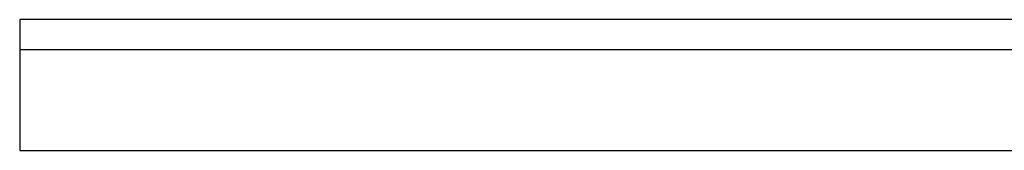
# Model space of a CAD drawing. Header units: millimetres. Extents: x 0 to 420, y 0 to 297.
# Tile 57 of 64: x 300.13 to 314.41, y 258.4 to 260.3. Entities that reach past the tile are written whole.
import ezdxf

# ---------------------------------------------------------------- set-up
doc = ezdxf.new("R2010")
doc.units = ezdxf.units.MM

msp = doc.modelspace()

# ---------------------------------------------------------------- linework, layer by layer
at = {"color": 7, "linetype": 'Continuous', "lineweight": 25}
for p, q in [((300.13447, 260.30185), (300.13447, 259.86611)), ((325.0487, 260.30185), (300.13447, 260.30185)), ((300.13447, 259.86611), (300.13447, 258.40359)), ((300.13447, 259.86611), (325.0487, 259.86611)), ((300.13447, 258.40359), (325.0487, 258.40359))]:
    msp.add_line(p, q, dxfattribs=at)

doc.saveas('drawing.dxf')
